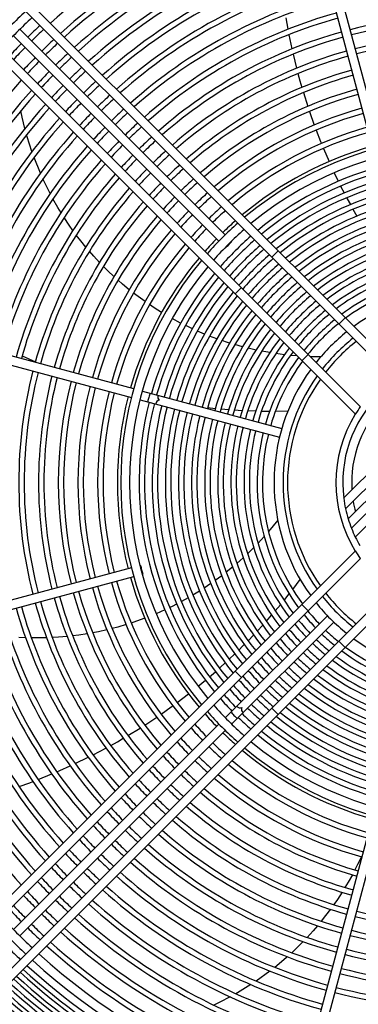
# Model space of a CAD drawing. Header units: centimetres. Extents: x -92429 to 178773, y 2337 to 428125.
# Tile 58 of 138: x 162451 to 162468, y 9139 to 9190. Entities that reach past the tile are written whole.
import ezdxf

# ---------------------------------------------------------------- set-up
doc = ezdxf.new("R2010")
doc.units = ezdxf.units.CM
doc.header["$LTSCALE"] = 50
doc.layers.add('WL_urządzenia', color=1, linetype='Continuous')

msp = doc.modelspace()

# ---------------------------------------------------------------- linework, layer by layer
at = {"layer": 'WL_urządzenia', "color": 1, "linetype": 'Continuous'}
for p, q in [((162469.3, 9183.686, 2170), (162465.413, 9198.192, 2170)), ((162464.966, 9198.072, 2170), (162468.853, 9183.566, 2170)), ((162446.143, 9196.138, 2170), (162470.172, 9172.109, 2170)), ((162469.781, 9171.844, 2170), (162445.816, 9195.81, 2170)), ((162444.242, 9194.237, 2170), (162468.208, 9170.271, 2170)), ((162467.943, 9169.881, 2170), (162443.915, 9193.909, 2170)), ((162464.35, 9190.368, 2170), (162464.454, 9189.781, 2170)), ((162461.221, 9179.16, 2170), (162450.601, 9189.779, 2170)), ((162464.507, 9189.503, 2170), (162464.661, 9188.767, 2170)), ((162450.273, 9189.451, 2170), (162460.893, 9178.832, 2170)), ((162464.724, 9188.492, 2170), (162464.902, 9187.765, 2170)), ((162464.973, 9187.493, 2170), (162465.078, 9187.111, 2170)), ((162465.078, 9187.111, 2170), (162465.175, 9186.775, 2170)), ((162465.255, 9186.507, 2170), (162465.48, 9185.798, 2170)), ((162450.727, 9185.232, 2170), (162450.658, 9185.569, 2170)), ((162465.568, 9185.533, 2170), (162465.571, 9185.525, 2170)), ((162465.571, 9185.525, 2170), (162465.816, 9184.833, 2170)), ((162450.866, 9184.653, 2170), (162450.727, 9185.232, 2170)), ((162465.913, 9184.573, 2170), (162466.146, 9183.976, 2170)), ((162450.984, 9184.224, 2170), (162450.956, 9184.32, 2170)), ((162451.227, 9183.46, 2170), (162450.984, 9184.224, 2170)), ((162466.146, 9183.976, 2170), (162466.184, 9183.882, 2170)), ((162466.289, 9183.625, 2170), (162466.582, 9182.945, 2170)), ((162451.663, 9182.338, 2170), (162451.339, 9183.147, 2170)), ((162466.847, 9182.367, 2170), (162467.058, 9181.927, 2170)), ((162452.131, 9181.355, 2170), (162451.794, 9182.045, 2170)), ((162452.166, 9181.287, 2170), (162452.131, 9181.355, 2170)), ((162467.182, 9181.677, 2170), (162467.364, 9181.32, 2170)), ((162452.571, 9180.561, 2170), (162452.314, 9181.011, 2170)), ((162467.493, 9181.073, 2170), (162467.523, 9181.016, 2170)), ((162467.523, 9181.016, 2170), (162467.683, 9180.719, 2170)), ((162452.654, 9180.424, 2170), (162452.571, 9180.561, 2170)), ((162452.729, 9180.302, 2170), (162452.654, 9180.424, 2170)), ((162467.818, 9180.475, 2170), (162468.016, 9180.124, 2170)), ((162453.148, 9179.662, 2170), (162452.892, 9180.044, 2170)), ((162453.345, 9179.382, 2170), (162453.148, 9179.662, 2170)), ((162453.752, 9178.844, 2170), (162453.522, 9179.142, 2170)), ((162454.01, 9178.525, 2170), (162453.752, 9178.844, 2170)), ((162461.565, 9178.815, 2170), (162461.548, 9178.832, 2170)), ((162454.419, 9178.053, 2170), (162454.199, 9178.302, 2170)), ((162461.221, 9178.504, 2170), (162461.237, 9178.487, 2170)), ((162463.624, 9178.002, 2170), (162463.952, 9178.329, 2170)), ((162454.719, 9177.73, 2170), (162454.419, 9178.053, 2170)), ((162455.143, 9177.302, 2170), (162454.919, 9177.524, 2170)), ((162455.468, 9176.995, 2170), (162455.143, 9177.302, 2170)), ((162455.913, 9176.603, 2170), (162455.679, 9176.805, 2170)), ((162456.255, 9176.32, 2170), (162455.913, 9176.603, 2170)), ((162461.723, 9176.101, 2170), (162462.051, 9176.428, 2170)), ((162456.717, 9175.962, 2170), (162456.476, 9176.146, 2170)), ((162457.076, 9175.703, 2170), (162456.717, 9175.962, 2170)), ((162457.543, 9175.388, 2170), (162457.306, 9175.545, 2170)), ((162457.931, 9175.144, 2170), (162457.543, 9175.388, 2170)), ((162456.487, 9171.2, 2170), (162441.98, 9175.087, 2170)), ((162458.911, 9174.595, 2170), (162458.481, 9174.825, 2170)), ((162467.082, 9174.544, 2170), (162467.41, 9174.871, 2170)), ((162441.86, 9174.639, 2170), (162456.367, 9170.752, 2170)), ((162459.279, 9174.412, 2170), (162459.16, 9174.47, 2170)), ((162459.521, 9174.298, 2170), (162459.279, 9174.412, 2170)), ((162460.146, 9174.026, 2170), (162459.776, 9174.183, 2170)), ((162460.785, 9173.78, 2170), (162460.406, 9173.922, 2170)), ((162461.237, 9173.625, 2170), (162461.052, 9173.686, 2170)), ((162461.441, 9173.56, 2170), (162461.237, 9173.625, 2170)), ((162462.115, 9173.367, 2170), (162461.715, 9173.477, 2170)), ((162462.809, 9173.201, 2170), (162462.397, 9173.295, 2170)), ((162450.725, 9172.902, 2170), (162451.408, 9172.594, 2170)), ((162463.309, 9173.102, 2170), (162463.1, 9173.141, 2170)), ((162463.527, 9173.064, 2170), (162463.309, 9173.102, 2170)), ((162464.274, 9172.957, 2170), (162463.829, 9173.016, 2170)), ((162464.93, 9172.894, 2170), (162464.591, 9172.923, 2170)), ((162465.181, 9172.643, 2170), (162465.509, 9172.97, 2170)), ((162466.153, 9172.848, 2170), (162465.623, 9172.856, 2170)), ((162474.504, 9172.715, 2170), (162467.337, 9165.548, 2170)), ((162467.433, 9164.988, 2170), (162475.064, 9172.62, 2170)), ((162475.584, 9172.484, 2170), (162467.568, 9164.468, 2170)), ((162467.738, 9163.983, 2170), (162476.069, 9172.314, 2170)), ((162476.524, 9172.113, 2170), (162467.939, 9163.528, 2170)), ((162456.934, 9171.08, 2170), (162464.142, 9169.149, 2170)), ((162456.814, 9170.632, 2170), (162464.022, 9168.701, 2170)), ((162459.997, 9170.259, 2170), (162460.025, 9170.256, 2170)), ((162460.305, 9170.224, 2170), (162460.709, 9170.182, 2170)), ((162460.991, 9170.156, 2170), (162461.399, 9170.123, 2170)), ((162461.684, 9170.103, 2170), (162462.095, 9170.079, 2170)), ((162462.383, 9170.066, 2170), (162462.8, 9170.051, 2170)), ((162463.091, 9170.044, 2170), (162463.15, 9170.043, 2170)), ((162463.15, 9170.043, 2170), (162463.514, 9170.039, 2170)), ((162463.81, 9170.039, 2170), (162464.453, 9170.049, 2170)), ((162463.932, 9164.397, 2170), (162463.452, 9163.81, 2170)), ((162463.23, 9163.557, 2170), (162462.911, 9163.212, 2170)), ((162443.915, 9138.783, 2170), (162467.943, 9162.811, 2170)), ((162462.689, 9162.983, 2170), (162462.369, 9162.669, 2170)), ((162468.208, 9162.421, 2170), (162444.242, 9138.455, 2170)), ((162456.837, 9162.066, 2170), (162456.814, 9162.06, 2170)), ((162461.982, 9162.312, 2170), (162461.822, 9162.172, 2170)), ((162462.145, 9162.46, 2170), (162461.982, 9162.312, 2170)), ((162456.367, 9161.94, 2170), (162441.86, 9158.053, 2170)), ((162441.98, 9157.605, 2170), (162456.487, 9161.492, 2170)), ((162456.934, 9161.612, 2170), (162456.957, 9161.618, 2170)), ((162461.038, 9161.534, 2170), (162460.705, 9161.287, 2170)), ((162461.596, 9161.979, 2170), (162461.268, 9161.712, 2170)), ((162460.294, 9161.001, 2170), (162460.132, 9160.894, 2170)), ((162460.471, 9161.122, 2170), (162460.294, 9161.001, 2170)), ((162464.703, 9160.821, 2170), (162465.091, 9161.334, 2170)), ((162445.816, 9136.882, 2170), (162469.781, 9160.848, 2170)), ((162470.172, 9160.582, 2170), (162446.143, 9136.554, 2170)), ((162459.893, 9160.741, 2170), (162459.548, 9160.529, 2170)), ((162464.294, 9160.304, 2170), (162464.521, 9160.588, 2170)), ((162458.707, 9160.063, 2170), (162458.468, 9159.943, 2170)), ((162459.306, 9160.388, 2170), (162458.954, 9160.193, 2170)), ((162463.804, 9159.713, 2170), (162464.072, 9160.032, 2170)), ((162464.257, 9160.258, 2170), (162464.294, 9160.304, 2170)), ((162465.509, 9159.721, 2170), (162465.181, 9160.049, 2170)), ((162458.097, 9159.766, 2170), (162457.651, 9159.568, 2170)), ((162458.468, 9159.943, 2170), (162458.349, 9159.884, 2170)), ((162461.221, 9154.188, 2170), (162466.497, 9159.464, 2170)), ((162463.344, 9159.185, 2170), (162463.616, 9159.495, 2170)), ((162456.094, 9159.002, 2170), (162455.669, 9158.879, 2170)), ((162456.63, 9159.176, 2170), (162456.361, 9159.086, 2170)), ((162457.061, 9159.332, 2170), (162456.63, 9159.176, 2170)), ((162461.548, 9153.86, 2170), (162466.824, 9159.136, 2170)), ((162462.876, 9158.672, 2170), (162463.153, 9158.973, 2170)), ((162453.644, 9158.463, 2170), (162453.332, 9158.423, 2170)), ((162454.086, 9158.53, 2170), (162453.644, 9158.463, 2170)), ((162454.669, 9158.639, 2170), (162454.366, 9158.579, 2170)), ((162455.102, 9158.734, 2170), (162454.669, 9158.639, 2170)), ((162455.669, 9158.879, 2170), (162455.376, 9158.801, 2170)), ((162462.4, 9158.173, 2170), (162462.682, 9158.465, 2170)), ((162450.898, 9158.327, 2170), (162450.556, 9158.343, 2170)), ((162451.573, 9158.316, 2170), (162451.196, 9158.318, 2170)), ((162451.983, 9158.323, 2170), (162451.573, 9158.316, 2170)), ((162452.607, 9158.355, 2170), (162452.275, 9158.335, 2170)), ((162453.046, 9158.392, 2170), (162452.607, 9158.355, 2170)), ((162462.133, 9157.903, 2170), (162462.202, 9157.972, 2170)), ((162467.41, 9157.82, 2170), (162467.082, 9158.148, 2170)), ((162461.422, 9157.214, 2170), (162461.714, 9157.491, 2170)), ((162461.915, 9157.687, 2170), (162462.133, 9157.903, 2170)), ((162460.968, 9156.797, 2170), (162461.217, 9157.024, 2170)), ((162460.409, 9156.306, 2170), (162460.712, 9156.569, 2170)), ((162460.92, 9156.754, 2170), (162460.968, 9156.797, 2170)), ((162462.051, 9156.263, 2170), (162461.723, 9156.591, 2170)), ((162459.821, 9155.814, 2170), (162460.197, 9156.126, 2170)), ((162458.735, 9154.969, 2170), (162459.324, 9155.418, 2170)), ((162457.907, 9154.375, 2170), (162458.429, 9154.745, 2170)), ((162458.429, 9154.745, 2170), (162458.511, 9154.804, 2170)), ((162463.952, 9154.363, 2170), (162463.624, 9154.69, 2170)), ((162460.893, 9153.86, 2170), (162450.273, 9143.241, 2170)), ((162457.065, 9153.812, 2170), (162457.677, 9154.217, 2170)), ((162450.601, 9142.913, 2170), (162461.221, 9153.532, 2170)), ((162456.189, 9153.268, 2170), (162456.823, 9153.657, 2170)), ((162457.058, 9153.807, 2170), (162457.065, 9153.812, 2170)), ((162455.3, 9152.756, 2170), (162455.645, 9152.95, 2170)), ((162455.645, 9152.95, 2170), (162455.948, 9153.125, 2170)), ((162454.391, 9152.272, 2170), (162455.054, 9152.621, 2170)), ((162453.462, 9151.818, 2170), (162454.14, 9152.145, 2170)), ((162452.514, 9151.392, 2170), (162452.662, 9151.456, 2170)), ((162452.662, 9151.456, 2170), (162453.206, 9151.699, 2170)), ((162450.561, 9150.634, 2170), (162451.112, 9150.832, 2170)), ((162451.112, 9150.832, 2170), (162451.28, 9150.895, 2170)), ((162451.547, 9150.998, 2170), (162452.252, 9151.282, 2170)), ((162468.853, 9149.126, 2170), (162464.966, 9134.62, 2170)), ((162465.413, 9134.5, 2170), (162469.3, 9149.006, 2170)), ((162468.251, 9146.999, 2170), (162468.059, 9146.599, 2170)), ((162468.059, 9146.599, 2170), (162467.919, 9146.324, 2170)), ((162467.786, 9146.073, 2170), (162467.567, 9145.683, 2170)), ((162467.567, 9145.683, 2170), (162467.406, 9145.413, 2170)), ((162467.013, 9144.8, 2170), (162466.825, 9144.526, 2170)), ((162467.254, 9145.168, 2170), (162467.013, 9144.8, 2170)), ((162466.654, 9144.288, 2170), (162466.407, 9143.96, 2170)), ((162466.407, 9143.96, 2170), (162466.174, 9143.665, 2170)), ((162465.76, 9143.176, 2170), (162465.45, 9142.836, 2170)), ((162465.984, 9143.436, 2170), (162465.76, 9143.176, 2170)), ((162465.027, 9142.4, 2170), (162464.652, 9142.041, 2170)), ((162465.14, 9142.513, 2170), (162465.027, 9142.4, 2170)), ((162465.24, 9142.615, 2170), (162465.14, 9142.513, 2170)), ((162464.363, 9141.78, 2170), (162463.775, 9141.286, 2170)), ((162464.421, 9141.831, 2170), (162464.363, 9141.78, 2170)), ((162463.522, 9141.088, 2170), (162462.816, 9140.578, 2170)), ((162462.54, 9140.394, 2170), (162461.857, 9139.973, 2170)), ((162461.469, 9139.755, 2170), (162460.94, 9139.48, 2170)), ((162461.857, 9139.973, 2170), (162461.77, 9139.923, 2170)), ((162460.94, 9139.48, 2170), (162460.631, 9139.331, 2170))]:
    msp.add_line(p, q, dxfattribs=at)
for points in [[(162461.565, 9178.815, -0.037253), (162461.395, 9178.657, -0.037253), (162461.237, 9178.487)], [(162461.407, 9178.645, -0.037253), (162461.565, 9178.815)], [(162461.237, 9178.487, -0.037253), (162461.407, 9178.645)], [(162457.33, 9170.974, -0.037253), (162457.262, 9170.752, -0.037253), (162457.21, 9170.526)], [(162457.747, 9170.862, 0.374287), (162457.818, 9170.603, 0.374287), (162457.627, 9170.414)], [(162467.943, 9169.881, 0.016414), (162468.208, 9170.271)], [(162468.208, 9162.421, 0.016414), (162467.943, 9162.811)], [(162456.906, 9161.844, -0.037253), (162456.837, 9162.066)], [(162456.837, 9162.066, -0.037253), (162456.889, 9161.84, -0.037253), (162456.957, 9161.618)], [(162456.957, 9161.618, -0.037253), (162456.906, 9161.844)], [(162461.511, 9154.478, -0.037253), (162461.668, 9154.308, -0.037253), (162461.838, 9154.15)], [(162461.816, 9154.783, 0.374287), (162462.075, 9154.715, 0.374287), (162462.144, 9154.455)]]:
    msp.add_lwpolyline(points, format="xyb", dxfattribs=at)
for radius, start, end in [(47.277, 319.4416, 310.5584), (42.566, 317.9961, 312.0039), (42.222, 318.0205, 311.9795), (42.012, 318.0356, 311.9644), (32.051, 105.4143, 132.1817), (31.31, 105.4241, 132.1149), (31.032, 105.4279, 132.0891), (30.291, 105.4384, 132.0178), (30.013, 105.4424, 131.9901), (29.272, 105.4536, 131.9139), (28.994, 105.458, 131.8843), (28.253, 105.47, 131.8025), (27.975, 105.4747, 131.7707), (27.234, 105.4876, 131.6827), (26.956, 105.4926, 131.6484), (26.215, 105.5065, 131.5536), (25.937, 105.512, 131.5166), (33.372, 133.0898, 136.9102), (25.196, 105.527, 131.414), (24.177, 75.5492, 104.4508), (32.908, 133.0629, 136.9371), (24.918, 105.5329, 131.374), (23.899, 75.5556, 104.4444), (32.329, 133.0281, 134.5893), (32.051, 133.011, 134.5857), (24.177, 105.5492, 131.2627), (23.158, 75.5734, 104.4266), (32.329, 135.4107, 136.9719), (31.31, 132.9639, 134.5759), (31.032, 132.9457, 134.5721), (23.899, 105.5556, 131.2191), (22.88, 75.5804, 104.4196), (32.051, 135.4143, 136.989), (30.291, 132.8954, 134.5616), (23.158, 105.5734, 131.098), (31.31, 135.4241, 137.0361), (31.032, 135.4279, 137.0543), (30.013, 132.8759, 134.5576), (22.88, 105.5804, 131.0505), (30.291, 135.4384, 137.1046), (29.272, 132.8221, 134.5464), (28.994, 132.8012, 134.542), (22.139, 105.5998, 130.9181), (31.032, 137.9109, 164.5721), (30.013, 135.4424, 137.1241), (28.253, 132.7435, 134.53), (21.861, 105.6074, 130.8661), (30.291, 137.9822, 164.5616), (29.272, 135.4536, 137.1779), (28.994, 135.458, 137.1988), (27.975, 132.7211, 134.5253), (21.12, 105.6287, 130.7208), (30.013, 138.0099, 164.5576), (28.253, 135.47, 137.2565), (27.975, 135.4747, 137.2789), (27.234, 132.659, 134.5124), (26.956, 132.6349, 134.5074), (20.842, 105.6371, 130.6636), (29.272, 138.0861, 164.5464), (28.994, 138.1157, 164.542), (27.234, 135.4876, 137.341), (26.215, 132.568, 134.4935), (25.937, 132.5419, 134.488), (20.101, 105.6606, 130.5034), (19.823, 105.6699, 130.4402), (28.253, 138.1975, 164.53), (27.975, 138.2293, 164.5253), (26.956, 135.4926, 137.3651), (25.196, 132.4696, 134.473), (27.234, 138.3173, 164.5124), (26.215, 135.5065, 137.432), (25.937, 135.512, 137.4581), (24.918, 132.4413, 134.4671), (19.082, 105.6959, 130.2628), (18.804, 105.7062, 130.1926), (26.956, 138.3516, 164.5074), (25.196, 135.527, 137.5304), (24.177, 132.3628, 134.4508), (23.899, 132.3321, 134.4444), (17.891, 50.0533, 129.9467), (26.215, 138.4464, 164.4935), (25.937, 138.4834, 164.488), (24.918, 135.5329, 137.5587), (23.158, 132.2467, 134.4266), (18.063, 105.7351, 129.9949), (17.428, 50.1881, 129.8119), (25.196, 138.586, 164.473), (24.177, 135.5492, 137.6372), (23.899, 135.5556, 137.6679), (22.88, 132.2132, 134.4196), (24.918, 138.626, 164.4671), (23.158, 135.5734, 137.7533), (22.88, 135.5804, 137.7868), (22.139, 132.1199, 134.4002), (21.861, 132.0832, 134.3926), (16.94, 105.7839, 129.6621), (16.662, 105.797, 129.5728), (24.177, 138.7373, 164.4508), (23.899, 138.7809, 164.4444), (21.12, 131.9808, 134.3713), (20.842, 131.9405, 134.3629), (16.262, 105.8165, 129.439), (23.158, 138.902, 164.4266), (22.88, 138.9495, 164.4196), (22.139, 135.5998, 137.8801), (21.861, 135.6074, 137.9168), (15.984, 105.8307, 129.342), (15.585, 105.852, 129.1964), (22.139, 139.0819, 164.4002), (21.12, 135.6287, 138.0192), (20.842, 135.6371, 138.0595), (20.101, 131.8276, 134.3394), (19.823, 131.783, 134.3301), (15.307, 105.8675, 129.0906), (21.861, 139.1339, 164.3926), (20.101, 135.6606, 138.1724), (19.082, 131.658, 134.3041), (18.804, 131.6085, 134.2938), (14.907, 105.8908, 128.9317), (14.629, 105.9077, 128.8158), (21.12, 139.2792, 164.3713), (20.842, 139.3364, 164.3629), (19.823, 135.6699, 138.217), (18.063, 131.4692, 134.2649), (14.23, 105.9332, 128.6415), (20.101, 139.4966, 164.3394), (19.082, 135.6959, 138.342), (18.804, 135.7062, 138.3915), (17.891, 131.4353, 138.5647), (17.428, 131.3403, 138.6597), (13.951, 105.9518, 128.5142), (13.552, 105.9799, 128.3222), (19.823, 139.5598, 164.3301), (18.063, 135.7351, 138.5308), (16.94, 131.2348, 138.7652), (16.662, 131.1719, 138.8281), (13.274, 106.0004, 128.1816), (19.082, 139.7372, 164.3041), (18.804, 139.8074, 164.2938), (16.262, 131.0777, 138.9223), (15.984, 131.0093, 138.9907), (12.874, 106.0314, 127.969), (12.596, 106.0542, 127.8129), (17.891, 140.0533, 219.9467), (18.063, 140.0051, 164.2649), (15.585, 130.9069, 139.0931), (15.307, 130.8324, 139.1676), (12.197, 106.0887, 127.5762), (11.919, 106.1142, 127.402), (17.428, 140.1881, 219.8119), (14.907, 130.7205, 139.2795), (14.629, 130.639, 139.361), (11.519, 106.1528, 127.1369), (16.94, 140.3379, 164.2161), (16.662, 140.4272, 164.203), (14.23, 130.5163, 139.4837), (13.951, 130.4267, 139.5733), (11.241, 106.1813, 126.9411), (10.842, 106.2249, 126.642), (16.262, 140.561, 164.1835), (15.984, 140.658, 164.1693), (13.552, 130.2916, 139.7084), (13.274, 130.1927, 139.8073), (10.563, 106.2571, 126.4203), (9.967, 54.0971, 125.9029), (15.585, 140.8036, 164.148), (15.307, 140.9094, 164.1325), (12.874, 130.0432, 139.9568), (12.596, 129.9335, 140.0665), (14.907, 141.0683, 164.1092), (14.629, 141.1842, 164.0923), (14.23, 141.3585, 164.0668), (12.197, 129.7671, 140.2329), (11.919, 129.6446, 140.3554), (11.519, 129.4583, 140.5417), (13.951, 141.4858, 164.0482), (13.552, 141.6778, 164.0201), (11.241, 129.3208, 140.6792), (10.842, 129.1108, 140.8892), (13.274, 141.8184, 163.9996), (12.874, 142.031, 163.9686), (10.563, 128.9552, 141.0448), (12.596, 142.1871, 163.9458), (12.197, 142.4238, 163.9113), (9.967, 128.5921, 141.4079), (9.504, 128.2782, 141.7218), (11.919, 142.598, 163.8858), (11.519, 142.8631, 163.8472), (9.27, 128.1079, 141.8921), (11.241, 143.0589, 163.8187), (10.842, 143.358, 163.7751), (6.418, 82.8711, 187.1289), (10.563, 143.5797, 163.7429), (9.967, 144.0971, 215.9029), (5.955, 86.4231, 183.5769), (23.158, 165.5734, 194.4266), (22.88, 165.5804, 194.4196), (22.139, 165.5998, 194.4002), (21.861, 165.6074, 194.3926), (9.504, 144.5449, 215.4551), (9.27, 144.7878, 215.2122), (21.12, 165.6287, 194.3713), (20.842, 165.6371, 194.3629), (20.101, 165.6606, 194.3394), (19.823, 165.6699, 194.3301), (19.082, 165.6959, 194.3041), (18.804, 165.7062, 194.2938), (18.063, 165.7351, 194.2649), (16.94, 165.7839, 219.6621), (16.662, 165.797, 219.5728), (16.262, 165.8165, 219.439), (15.984, 165.8307, 219.342), (15.585, 165.852, 219.1964), (15.307, 165.8675, 219.0906), (14.907, 165.8908, 218.9317), (14.629, 165.9077, 218.8158), (14.23, 165.9332, 218.6415), (13.951, 165.9518, 218.5142), (13.552, 165.9799, 218.3222), (6.77, 148.461, 211.539), (13.274, 166.0004, 218.1816), (12.874, 166.0314, 217.969), (12.596, 166.0542, 217.8129), (12.197, 166.0887, 217.5762), (11.919, 166.1142, 217.402), (11.519, 166.1528, 217.1369), (11.241, 166.1813, 216.9411), (10.842, 166.2249, 216.642), (10.563, 166.2571, 216.4203), (6.419, 187.1365, 192.2092), (5.955, 189.2833, 194.6062), (6.418, 192.2029, 197.0018), (6.419, 197.007, 201.5996), (6.418, 201.5954, 206.0345), (6.419, 206.0378, 210.3606), (19.823, 195.6699, 220.4402), (19.082, 195.6959, 220.2628), (18.804, 195.7062, 220.1926), (18.063, 195.7351, 219.9949), (21.12, 195.6287, 220.7208), (20.842, 195.6371, 220.6636), (20.101, 195.6606, 220.5034), (9.27, 218.1079, 231.8921), (23.158, 195.5734, 221.098), (22.88, 195.5804, 221.0505), (22.139, 195.5998, 220.9181), (21.861, 195.6074, 220.8661), (9.967, 218.5921, 231.4079), (9.504, 218.2782, 231.7218), (25.196, 195.527, 221.414), (24.918, 195.5329, 221.374), (24.177, 195.5492, 221.2627), (23.899, 195.5556, 221.2191), (10.842, 219.1108, 223.7751), (10.563, 218.9552, 223.7429), (27.234, 195.4876, 221.6827), (26.956, 195.4926, 221.6484), (26.215, 195.5065, 221.5536), (25.937, 195.512, 221.5166), (11.519, 219.4583, 223.8472), (11.241, 219.3208, 223.8187), (29.272, 195.4536, 221.9139), (28.994, 195.458, 221.8843), (28.253, 195.47, 221.8025), (27.975, 195.4747, 221.7707), (12.197, 219.7671, 223.9113), (11.919, 219.6446, 223.8858), (10.842, 226.2249, 230.8892), (10.563, 226.2571, 231.0448), (31.032, 195.4279, 222.0891), (30.291, 195.4384, 222.0178), (30.013, 195.4424, 221.9901), (12.874, 220.0432, 223.9686), (12.596, 219.9335, 223.9458), (11.519, 226.1528, 230.5417), (11.241, 226.1813, 230.6792), (9.967, 234.0971, 305.9029), (13.552, 220.2916, 224.0201), (13.274, 220.1927, 223.9996), (12.197, 226.0887, 230.2329), (11.919, 226.1142, 230.3554), (10.842, 233.358, 283.7751), (10.563, 233.5797, 283.7429), (14.23, 220.5163, 224.0668), (13.951, 220.4267, 224.0482), (12.874, 226.0314, 229.9568), (12.596, 226.0542, 230.0665), (11.519, 232.8631, 283.8472), (11.241, 233.0589, 283.8187), (14.907, 220.7205, 224.1092), (14.629, 220.639, 224.0923), (13.552, 225.9799, 229.7084), (13.274, 226.0004, 229.8073), (12.596, 232.1871, 283.9458), (12.197, 232.4238, 283.9113), (11.919, 232.598, 283.8859), (15.585, 220.9069, 224.148), (15.307, 220.8324, 224.1325), (14.23, 225.9332, 229.4837), (13.951, 225.9518, 229.5733), (13.274, 231.8184, 283.9996), (12.874, 232.031, 283.9686), (16.662, 221.1719, 224.203), (16.262, 221.0777, 224.1835), (15.984, 221.0093, 224.1693), (14.907, 225.8908, 229.2795), (14.629, 225.9077, 229.361), (13.951, 231.4858, 284.0482), (13.552, 231.6778, 284.0201), (16.94, 221.2348, 224.2161), (15.984, 225.8307, 228.9907), (15.585, 225.852, 229.0931), (15.307, 225.8675, 229.1676), (14.629, 231.1842, 284.0923), (14.23, 231.3585, 284.0668), (18.063, 221.4692, 224.2649), (17.891, 221.4353, 228.5647), (17.428, 221.3403, 228.6597), (16.662, 225.797, 228.8281), (16.262, 225.8165, 228.9223), (15.307, 230.9094, 284.1325), (14.907, 231.0683, 284.1092), (18.804, 221.6085, 224.2938), (16.94, 225.7839, 228.7652), (15.984, 230.658, 284.1693), (15.585, 230.8036, 284.148), (19.082, 221.658, 224.3041), (18.063, 225.7351, 228.5308), (16.662, 230.4272, 284.203), (16.262, 230.561, 284.1835), (20.101, 221.8276, 224.3394), (19.823, 221.783, 224.3301), (18.804, 225.7062, 228.3915), (17.428, 230.1881, 309.8119), (16.94, 230.3379, 284.2161), (20.842, 221.9405, 224.3629), (19.082, 225.6959, 228.342), (18.063, 230.0051, 254.2649), (17.891, 230.0533, 309.9467), (21.12, 221.9808, 224.3713), (20.101, 225.6606, 228.1724), (19.823, 225.6699, 228.217), (18.804, 229.8074, 254.2938), (22.139, 222.1199, 224.4002), (21.861, 222.0832, 224.3926), (20.842, 225.6371, 228.0595), (19.082, 229.7372, 254.3041), (22.88, 222.2132, 224.4196), (21.12, 225.6287, 228.0192), (20.101, 229.4966, 254.3394), (19.823, 229.5598, 254.3301), (23.158, 222.2467, 224.4266), (22.139, 225.5998, 227.8801), (21.861, 225.6074, 227.9168), (21.12, 229.2792, 254.3713), (20.842, 229.3364, 254.3629), (24.177, 222.3628, 224.4508), (23.899, 222.3321, 224.4444), (23.158, 225.5734, 227.7533), (22.88, 225.5804, 227.7868), (21.861, 229.1339, 254.3926), (25.196, 222.4696, 224.473), (24.918, 222.4413, 224.4671), (23.899, 225.5556, 227.6679), (22.139, 229.0819, 254.4002), (25.937, 222.5419, 224.488), (24.177, 225.5492, 227.6372), (23.158, 228.902, 254.4266), (22.88, 228.9495, 254.4196), (26.215, 222.568, 224.4935), (25.196, 225.527, 227.5304), (24.918, 225.5329, 227.5587), (23.899, 228.7809, 254.4444), (27.234, 222.659, 224.5124), (26.956, 222.6349, 224.5074), (25.937, 225.512, 227.4581), (24.177, 228.7373, 254.4508), (27.975, 222.7211, 224.5253), (26.215, 225.5065, 227.432), (25.196, 228.586, 254.473), (24.918, 228.626, 254.4671), (28.253, 222.7435, 224.53), (27.234, 225.4876, 227.341), (26.956, 225.4926, 227.3651), (26.215, 228.4464, 254.4935), (25.937, 228.4834, 254.488), (29.272, 222.8221, 224.5464), (28.994, 222.8012, 224.542), (27.975, 225.4747, 227.2789), (30.291, 222.8954, 224.5616), (30.013, 222.8759, 224.5576), (28.253, 225.47, 227.2565), (27.234, 228.3173, 254.5124), (26.956, 228.3516, 254.5074), (31.032, 222.9457, 224.5721), (29.272, 225.4536, 227.1779), (28.994, 225.458, 227.1988), (28.253, 228.1975, 254.53), (27.975, 228.2293, 254.5253), (31.31, 222.9639, 224.5759), (30.291, 225.4384, 227.1046), (30.013, 225.4424, 227.1241), (28.994, 228.1157, 254.542), (32.329, 223.0281, 224.5893), (32.051, 223.011, 224.5857), (31.032, 225.4279, 227.0543), (29.272, 228.0861, 254.5464), (22.88, 255.5804, 284.4196), (32.908, 223.0629, 226.9371), (31.31, 225.4241, 227.0361), (30.291, 227.9822, 254.5616), (30.013, 228.0099, 254.5576), (23.158, 255.5734, 284.4266), (33.372, 223.0898, 226.9102), (32.329, 225.4107, 226.9719), (32.051, 225.4143, 226.989), (31.032, 227.9109, 254.5721), (23.899, 255.5556, 284.4444), (31.31, 227.8851, 254.5759), (24.177, 255.5492, 284.4508), (33.769, 225.3932, 226.8877), (32.329, 227.794, 254.5893), (32.051, 227.8183, 254.5857), (24.918, 255.5329, 284.4671), (33.372, 227.7066, 312.2934), (32.908, 227.7448, 312.2552), (25.196, 255.527, 284.473), (34.048, 227.6529, 254.61), (33.769, 227.6748, 254.6068), (25.937, 255.512, 284.488), (34.751, 227.5992, 254.6179), (34.538, 227.6152, 254.6155), (34.26, 227.6364, 254.6124), (26.215, 255.5065, 284.4935), (35.52, 227.5429, 254.6262), (35.242, 227.5629, 254.6232), (35.029, 227.5785, 254.6209), (26.956, 255.4926, 284.5074), (36.223, 227.4935, 254.6334), (36.011, 227.5082, 254.6313), (35.732, 227.5277, 254.6284), (27.234, 255.4876, 284.5124), (36.501, 227.4744, 254.6362)]:
    msp.add_arc((162473.707, 9166.346, 2170), radius, start, end, dxfattribs=at)

doc.saveas('drawing.dxf')
